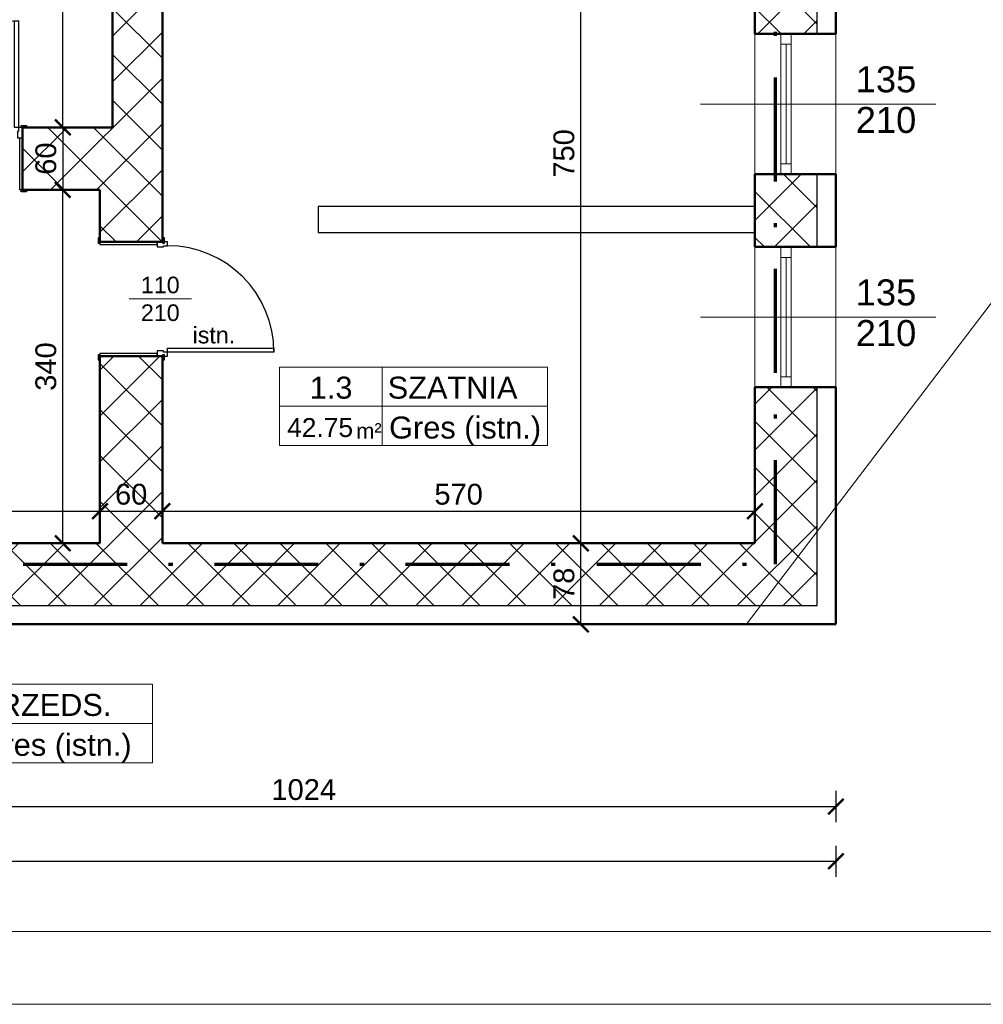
# Model space of a CAD drawing. Header units: millimetres. Extents: x -61343 to 9939, y -6894 to 7453.
# Tile 26 of 255: x -23984 to -23057, y 2127 to 3074. Entities that reach past the tile are written whole.
import ezdxf
from ezdxf.enums import TextEntityAlignment as Align

# ---------------------------------------------------------------- set-up
doc = ezdxf.new("R2010")
doc.units = ezdxf.units.MM
doc.header["$MEASUREMENT"] = 0
doc.linetypes.add('Kropki i Kreski', pattern=[920, 500, -200, 20, -200])
for name, color, linetype in [('2D - Ogólne', 7, 'Continuous'), ('Drzwi Archicad', 7, 'Continuous'), ('Konstrukcja - Ściany zew', 7, 'Continuous'), ('Opisy - Teksty', 7, 'Continuous')]:
    doc.layers.add(name, color=color, linetype=linetype)
for name, color, linetype, lineweight in [('A_meble', 253, 'Continuous', 13), ('A_opisy', 81, 'Continuous', 13), ('A_stolarka', 20, 'Continuous', 15), ('A_widokowe', 160, 'Continuous', 18), ('A_wymiary', 253, 'Continuous', 9), ('A_ściany istniejące hatch', 82, 'Continuous', 9)]:
    doc.layers.add(name, color=color, linetype=linetype, lineweight=lineweight)
doc.layers.add('A_niewidoczne', color=8, linetype='Continuous', lineweight=9, plot=False)
doc.layers.add('A_zakres opracowania', color=7, linetype='Continuous', lineweight=70, true_color=0xe00038)
doc.styles.get("Standard").update_dxf_attribs({"font": 'arial.ttf'})
doc.styles.add('STYL_AUTOMATYCZNY_1', font='arial.ttf')
doc.dimstyles.new('1do100', dxfattribs={"dimtxt": 20, "dimasz": 15, "dimexe": 15, "dimexo": 0.625, "dimgap": 6, "dimtad": 1, "dimtxsty": 'Standard', "dimblk": 'ARCHTICK', "dimcen": 2.5, "dimadec": 0, "dimazin": 0, "dimtfac": 1, "dimtmove": 0, "dimatfit": 3, "dimldrblk": 'OBLIQUE', "dimfxl": 15, "dimfxlon": 1, "dimarcsym": 0})

# ---------------------------------------------------------------- blocks, each defined once
blk = doc.blocks.new('Drzwi metalowe 27_36')
at = {"layer": 'Drzwi Archicad', "color": 7, "linetype": 'Continuous', "lineweight": 25}
for p, q in [((472, 0), (472, 1024)), ((472, 1024), (512, 1024)), ((512, 1024), (512, 0)), ((-587, 0), (-587, 19)), ((-587, 19), (-537, 19)), ((-537, 0), (-587, 0)), ((-512, 0), (-550, 0)), ((-550, 0), (-550, -100)), ((-537, 19), (-537, 0)), ((-512, -40), (-512, 0)), ((512, 0), (472, 0)), ((550, 0), (512, 0)), ((512, 0), (512, -40)), ((537, 19), (587, 19)), ((537, 0), (537, 19)), ((587, 0), (537, 0)), ((550, -100), (550, 0)), ((587, 19), (587, 0)), ((-500, -40), (-512, -40)), ((-500, -100), (-500, -40)), ((512, -40), (500, -40)), ((500, -40), (500, -100)), ((-550, -600), (-550, -100)), ((-550, -100), (-525, -100)), ((-550, -100), (-500, -100)), ((-525, -100), (-525, -600)), ((500, -100), (550, -100)), ((525, -600), (525, -100)), ((525, -100), (550, -100)), ((550, -100), (550, -600)), ((-587, -619), (-587, -600)), ((-587, -600), (-537, -600)), ((-537, -619), (-587, -619)), ((-525, -600), (-550, -600)), ((-537, -600), (-537, -619)), ((550, -600), (525, -600)), ((537, -600), (587, -600)), ((537, -619), (537, -600)), ((587, -619), (537, -619)), ((587, -600), (587, -619))]:
    blk.add_line(p, q, dxfattribs=at)
blk.add_arc((512, 0), 1024, 90, 180, dxfattribs=at)
blk = doc.blocks.new('Drzwi metalowe 27_7')
at = {"layer": 'Drzwi Archicad', "color": 7, "linetype": 'Continuous', "lineweight": 25}
for p, q in [((472, 0), (472, 1024)), ((472, 1024), (512, 1024)), ((512, 1024), (512, 0)), ((-512, 0), (-550, 0)), ((-550, 0), (-550, -100)), ((-512, -40), (-512, 0)), ((512, 0), (472, 0)), ((550, 0), (512, 0)), ((512, 0), (512, -40)), ((550, -100), (550, 0)), ((-537, -31), (-587, -31)), ((-587, -31), (-587, -50)), ((-587, -50), (-537, -50)), ((-537, -50), (-537, -31)), ((-500, -40), (-512, -40)), ((-500, -100), (-500, -40)), ((512, -40), (500, -40)), ((500, -40), (500, -100)), ((587, -31), (537, -31)), ((537, -31), (537, -50)), ((537, -50), (587, -50)), ((587, -50), (587, -31)), ((-525, -100), (-550, -100)), ((-550, -100), (-550, -650)), ((-550, -100), (-500, -100)), ((-525, -650), (-525, -100)), ((500, -100), (550, -100)), ((550, -100), (525, -100)), ((525, -100), (525, -650)), ((550, -650), (550, -100)), ((-537, -650), (-587, -650)), ((-587, -650), (-587, -669)), ((-550, -650), (-525, -650)), ((-537, -669), (-537, -650)), ((525, -650), (550, -650)), ((587, -650), (537, -650)), ((537, -650), (537, -669)), ((587, -669), (587, -650)), ((-587, -669), (-537, -669)), ((537, -669), (587, -669))]:
    blk.add_line(p, q, dxfattribs=at)
blk.add_arc((512, 0), 1024, 90, 180, dxfattribs=at)
blk = doc.blocks.new('_ArchTick')
at = {"color": 0, "linetype": 'ByBlock', "const_width": 0.15}
blk.add_lwpolyline([(-0.5, -0.5), (0.5, 0.5)], dxfattribs=at)
blk = doc.blocks.new('*D1289')
at = {"layer": 'A_wymiary', "color": 0, "lineweight": -2, "transparency": 16777216}
for p, q in [((-24223.06, 2332.01), (-24223.06, 2302.01)), ((-23199.06, 2332.01), (-23199.06, 2302.01)), ((-24223.06, 2317.01), (-23199.06, 2317.01))]:
    blk.add_line(p, q, dxfattribs=at)
at = {"layer": 'Defpoints', "color": 0, "transparency": 16777216}
for p in [(-24223.06, 2492.32), (-23199.06, 2492.32), (-23199.06, 2317.01)]:
    blk.add_point(p, dxfattribs=at)
at = {"layer": 'A_wymiary', "color": 0, "lineweight": -2, "transparency": 16777216, "xscale": 15, "yscale": 15, "zscale": 15, "rotation": 180}
blk.add_blockref('_ArchTick', (-24223.06, 2317.01), dxfattribs=at)
at = {"layer": 'A_wymiary', "color": 0, "lineweight": -2, "transparency": 16777216, "xscale": 15, "yscale": 15, "zscale": 15}
blk.add_blockref('_ArchTick', (-23199.06, 2317.01), dxfattribs=at)
at = {"layer": 'A_wymiary', "color": 0, "transparency": 16777216, "insert": (-23711.06, 2333.22), "char_height": 20, "attachment_point": 5}
blk.add_mtext('1024', dxfattribs=at)
blk = doc.blocks.new('_Oblique')
at = {"color": 0, "linetype": 'ByBlock', "lineweight": -2}
blk.add_line((-0.5, -0.5), (0.5, 0.5), dxfattribs=at)
blk = doc.blocks.new('*D1235')
at = {"layer": 'A_wymiary', "color": 0, "lineweight": -2, "transparency": 16777216}
for p, q in [((-23429.47, 2570.32), (-23459.47, 2570.32)), ((-23444.47, 2492.32), (-23444.47, 2570.32)), ((-23459.47, 2492.32), (-23429.47, 2492.32))]:
    blk.add_line(p, q, dxfattribs=at)
at = {"layer": 'Defpoints', "color": 0, "transparency": 16777216}
for p in [(-23444.47, 2570.32), (-23277.06, 2570.32), (-23711.06, 2492.32)]:
    blk.add_point(p, dxfattribs=at)
at = {"layer": 'A_wymiary', "color": 0, "lineweight": -2, "transparency": 16777216, "xscale": 15, "yscale": 15, "zscale": 15}
for p, rotation in [((-23444.47, 2570.32), 90), ((-23444.47, 2492.32), 270)]:
    blk.add_blockref('_ArchTick', p, dxfattribs=dict(at, rotation=rotation))
at = {"layer": 'A_wymiary', "color": 0, "transparency": 16777216, "insert": (-23460.68, 2531.32), "char_height": 20, "attachment_point": 5, "rotation": 90}
blk.add_mtext('78', dxfattribs=at)
blk = doc.blocks.new('*D1236')
at = {"layer": 'A_wymiary', "color": 0, "lineweight": -2, "transparency": 16777216}
for p, q in [((-23459.47, 3320.32), (-23429.47, 3320.32)), ((-23444.47, 2570.32), (-23444.47, 3320.32)), ((-23429.47, 2570.32), (-23459.47, 2570.32))]:
    blk.add_line(p, q, dxfattribs=at)
at = {"layer": 'Defpoints', "color": 0, "transparency": 16777216}
for p in [(-24678.06, 3320.32), (-23444.47, 3320.32), (-23277.06, 2570.32)]:
    blk.add_point(p, dxfattribs=at)
at = {"layer": 'A_wymiary', "color": 0, "lineweight": -2, "transparency": 16777216, "xscale": 15, "yscale": 15, "zscale": 15}
for p, rotation in [((-23444.47, 3320.32), 90), ((-23444.47, 2570.32), 270)]:
    blk.add_blockref('_ArchTick', p, dxfattribs=dict(at, rotation=rotation))
at = {"layer": 'A_wymiary', "color": 0, "transparency": 16777216, "insert": (-23460.68, 2945.32), "char_height": 20, "attachment_point": 5, "rotation": 90}
blk.add_mtext('750', dxfattribs=at)
blk = doc.blocks.new('*D1297')
at = {"layer": 'A_wymiary', "color": 0, "lineweight": -2, "transparency": 16777216}
for p, q in [((-22937.97, 5615.32), (-22907.97, 5615.32)), ((-22922.97, 2492.32), (-22922.97, 5615.32)), ((-22937.97, 2492.32), (-22907.97, 2492.32))]:
    blk.add_line(p, q, dxfattribs=at)
at = {"layer": 'Defpoints', "color": 0, "transparency": 16777216}
for p in [(-23199.06, 5615.32), (-22922.97, 5615.32), (-23199.06, 2492.32)]:
    blk.add_point(p, dxfattribs=at)
at = {"layer": 'A_wymiary', "color": 0, "lineweight": -2, "transparency": 16777216, "xscale": 15, "yscale": 15, "zscale": 15}
for p, rotation in [((-22922.97, 5615.32), 90), ((-22922.97, 2492.32), 270)]:
    blk.add_blockref('_ArchTick', p, dxfattribs=dict(at, rotation=rotation))
at = {"layer": 'A_wymiary', "color": 0, "transparency": 16777216, "insert": (-22939.19, 4053.82), "char_height": 20, "attachment_point": 5, "rotation": 90}
blk.add_mtext('3123', dxfattribs=at)
blk = doc.blocks.new('*D1298')
at = {"layer": 'A_wymiary', "color": 0, "lineweight": -2, "transparency": 16777216}
for p, q in [((-27147.06, 2279.4), (-27147.06, 2249.4)), ((-23199.06, 2279.4), (-23199.06, 2249.4)), ((-27147.06, 2264.4), (-23199.06, 2264.4))]:
    blk.add_line(p, q, dxfattribs=at)
at = {"layer": 'Defpoints', "color": 0, "transparency": 16777216}
for p in [(-27147.06, 2892.32), (-23199.06, 2492.32), (-23199.06, 2264.4)]:
    blk.add_point(p, dxfattribs=at)
at = {"layer": 'A_wymiary', "color": 0, "lineweight": -2, "transparency": 16777216, "xscale": 15, "yscale": 15, "zscale": 15, "rotation": 180}
blk.add_blockref('_ArchTick', (-27147.06, 2264.4), dxfattribs=at)
at = {"layer": 'A_wymiary', "color": 0, "lineweight": -2, "transparency": 16777216, "xscale": 15, "yscale": 15, "zscale": 15}
blk.add_blockref('_ArchTick', (-23199.06, 2264.4), dxfattribs=at)
at = {"layer": 'A_wymiary', "color": 0, "transparency": 16777216, "insert": (-25173.06, 2280.62), "char_height": 20, "attachment_point": 5}
blk.add_mtext('3948', dxfattribs=at)
blk = doc.blocks.new('*D1234')
at = {"layer": 'A_wymiary', "color": 0, "lineweight": -2, "transparency": 16777216}
for p, q in [((-24143.16, 2616.13), (-24143.16, 2586.13)), ((-23907.06, 2616.13), (-23907.06, 2586.13)), ((-24143.16, 2601.13), (-23907.06, 2601.13))]:
    blk.add_line(p, q, dxfattribs=at)
at = {"layer": 'Defpoints', "color": 0, "transparency": 16777216}
for p in [(-23907.06, 2740.32), (-24143.16, 2731.62), (-23907.06, 2601.13)]:
    blk.add_point(p, dxfattribs=at)
at = {"layer": 'A_wymiary', "color": 0, "lineweight": -2, "transparency": 16777216, "xscale": 15, "yscale": 15, "zscale": 15, "rotation": 180}
blk.add_blockref('_ArchTick', (-24143.16, 2601.13), dxfattribs=at)
at = {"layer": 'A_wymiary', "color": 0, "lineweight": -2, "transparency": 16777216, "xscale": 15, "yscale": 15, "zscale": 15}
blk.add_blockref('_ArchTick', (-23907.06, 2601.13), dxfattribs=at)
at = {"layer": 'A_wymiary', "color": 0, "transparency": 16777216, "insert": (-24026.06, 2619.15), "char_height": 20, "attachment_point": 5}
blk.add_mtext('236,1', dxfattribs=at)
blk = doc.blocks.new('*U1227')
blk.add_line((63.81, 50), (63.81, 0))
for points in [[(178.24, 25), (-1.61, 25), (-1.61, 50), (178.24, 50)], [(63.81, 0), (-1.61, 0), (-1.61, 50), (63.81, 50)], [(-1.61, 0), (178.24, 0), (178.24, 25), (-1.61, 25)]]:
    blk.add_lwpolyline(points, close=True)
at = {"insert": (47.18, 14.33), "char_height": 10, "attachment_point": 1}
blk.add_mtext_dynamic_manual_height_columns('m²', width=64.8418, gutter_width=75, heights=[0], dxfattribs=at)
blk.add_attdef('NR', text='', height=14).set_placement((31.28, 36.87), align=Align.MIDDLE_CENTER)
for tag, p in [('NAZWA_POM.', (67.28, 36.87)), ('WYKOŃCZENIE', (68.18, 11.5))]:
    blk.add_attdef(tag, text='', height=14).set_placement(p, align=Align.MIDDLE_LEFT)
blk.add_attdef('POW', text='', height=14).set_placement((41.48, 11.5), align=Align.MIDDLE_RIGHT)
blk = doc.blocks.new('*U1849')
blk.add_line((63.81, 50), (63.81, 0))
for points in [[(168.89, 25), (-1.61, 25), (-1.61, 50), (168.89, 50)], [(63.81, 0), (-1.61, 0), (-1.61, 50), (63.81, 50)], [(-1.61, 0), (168.89, 0), (168.89, 25), (-1.61, 25)]]:
    blk.add_lwpolyline(points, close=True)
at = {"insert": (47.18, 14.33), "char_height": 10, "attachment_point": 1}
blk.add_mtext_dynamic_manual_height_columns('m²', width=64.8418, gutter_width=75, heights=[0], dxfattribs=at)
blk.add_attdef('NR', text='', height=14).set_placement((31.28, 36.87), align=Align.MIDDLE_CENTER)
for tag, p in [('NAZWA_POM.', (67.28, 36.87)), ('WYKOŃCZENIE', (68.18, 11.5))]:
    blk.add_attdef(tag, text='', height=14).set_placement(p, align=Align.MIDDLE_LEFT)
blk.add_attdef('POW', text='', height=14).set_placement((41.48, 11.5), align=Align.MIDDLE_RIGHT)
blk = doc.blocks.new('*D1325')
at = {"layer": 'A_wymiary', "color": 0, "lineweight": -2, "transparency": 16777216}
for p, q in [((-23907.06, 2586.13), (-23907.06, 2616.13)), ((-23847.06, 2586.13), (-23847.06, 2616.13)), ((-23907.06, 2601.13), (-23847.06, 2601.13))]:
    blk.add_line(p, q, dxfattribs=at)
at = {"layer": 'Defpoints', "color": 0, "transparency": 16777216}
for p in [(-23847.06, 2601.13), (-23907.06, 2570.32), (-23847.06, 2570.32)]:
    blk.add_point(p, dxfattribs=at)
at = {"layer": 'A_wymiary', "color": 0, "lineweight": -2, "transparency": 16777216, "xscale": 15, "yscale": 15, "zscale": 15, "rotation": 180}
blk.add_blockref('_ArchTick', (-23907.06, 2601.13), dxfattribs=at)
at = {"layer": 'A_wymiary', "color": 0, "lineweight": -2, "transparency": 16777216, "xscale": 15, "yscale": 15, "zscale": 15}
blk.add_blockref('_ArchTick', (-23847.06, 2601.13), dxfattribs=at)
at = {"layer": 'A_wymiary', "color": 0, "transparency": 16777216, "insert": (-23877.06, 2617.34), "char_height": 20, "attachment_point": 5}
blk.add_mtext('60', dxfattribs=at)
blk = doc.blocks.new('*D1326')
at = {"layer": 'A_wymiary', "color": 0, "lineweight": -2, "transparency": 16777216}
for p, q in [((-23847.06, 2586.13), (-23847.06, 2616.13)), ((-23277.06, 2586.13), (-23277.06, 2616.13)), ((-23847.06, 2601.13), (-23277.06, 2601.13))]:
    blk.add_line(p, q, dxfattribs=at)
at = {"layer": 'Defpoints', "color": 0, "transparency": 16777216}
for p in [(-23277.06, 2601.13), (-23847.06, 2570.32), (-23277.06, 2570.32)]:
    blk.add_point(p, dxfattribs=at)
at = {"layer": 'A_wymiary', "color": 0, "lineweight": -2, "transparency": 16777216, "xscale": 15, "yscale": 15, "zscale": 15, "rotation": 180}
blk.add_blockref('_ArchTick', (-23847.06, 2601.13), dxfattribs=at)
at = {"layer": 'A_wymiary', "color": 0, "lineweight": -2, "transparency": 16777216, "xscale": 15, "yscale": 15, "zscale": 15}
blk.add_blockref('_ArchTick', (-23277.06, 2601.13), dxfattribs=at)
at = {"layer": 'A_wymiary', "color": 0, "transparency": 16777216, "insert": (-23562.06, 2617.34), "char_height": 20, "attachment_point": 5}
blk.add_mtext('570', dxfattribs=at)
blk = doc.blocks.new('*D1327')
at = {"layer": 'A_wymiary', "color": 0, "lineweight": -2, "transparency": 16777216}
for p, q in [((-23927.86, 2910.32), (-23957.86, 2910.32)), ((-23942.86, 2570.32), (-23942.86, 2910.32)), ((-23927.86, 2570.32), (-23957.86, 2570.32))]:
    blk.add_line(p, q, dxfattribs=at)
at = {"layer": 'Defpoints', "color": 0, "transparency": 16777216}
for p in [(-23942.86, 2910.32), (-23907.06, 2910.32), (-23907.06, 2570.32)]:
    blk.add_point(p, dxfattribs=at)
at = {"layer": 'A_wymiary', "color": 0, "lineweight": -2, "transparency": 16777216, "xscale": 15, "yscale": 15, "zscale": 15}
for p, rotation in [((-23942.86, 2910.32), 90), ((-23942.86, 2570.32), 270)]:
    blk.add_blockref('_ArchTick', p, dxfattribs=dict(at, rotation=rotation))
at = {"layer": 'A_wymiary', "color": 0, "transparency": 16777216, "insert": (-23959.08, 2740.32), "char_height": 20, "attachment_point": 5, "rotation": 90}
blk.add_mtext('340', dxfattribs=at)
blk = doc.blocks.new('*D1328')
at = {"layer": 'A_wymiary', "color": 0, "lineweight": -2, "transparency": 16777216}
for p, q in [((-23927.86, 2970.32), (-23957.86, 2970.32)), ((-23942.86, 2970.32), (-23942.86, 2910.32)), ((-23927.86, 2910.32), (-23957.86, 2910.32))]:
    blk.add_line(p, q, dxfattribs=at)
at = {"layer": 'Defpoints', "color": 0, "transparency": 16777216}
for p in [(-23895.06, 2970.32), (-23942.86, 2910.32), (-23907.06, 2910.32)]:
    blk.add_point(p, dxfattribs=at)
at = {"layer": 'A_wymiary', "color": 0, "lineweight": -2, "transparency": 16777216, "xscale": 15, "yscale": 15, "zscale": 15}
for p, rotation in [((-23942.86, 2970.32), 90), ((-23942.86, 2910.32), 270)]:
    blk.add_blockref('_ArchTick', p, dxfattribs=dict(at, rotation=rotation))
at = {"layer": 'A_wymiary', "color": 0, "transparency": 16777216, "insert": (-23959.07, 2940.32), "char_height": 20, "attachment_point": 5, "rotation": 90}
blk.add_mtext('60', dxfattribs=at)
blk = doc.blocks.new('*D1329')
at = {"layer": 'A_wymiary', "color": 0, "lineweight": -2, "transparency": 16777216}
for p, q in [((-23927.86, 3320.32), (-23957.86, 3320.32)), ((-23942.86, 2970.32), (-23942.86, 3320.32)), ((-23927.86, 2970.32), (-23957.86, 2970.32))]:
    blk.add_line(p, q, dxfattribs=at)
at = {"layer": 'Defpoints', "color": 0, "transparency": 16777216}
for p in [(-23942.86, 3320.32), (-23895.06, 3320.32), (-23895.06, 2970.32)]:
    blk.add_point(p, dxfattribs=at)
at = {"layer": 'A_wymiary', "color": 0, "lineweight": -2, "transparency": 16777216, "xscale": 15, "yscale": 15, "zscale": 15}
for p, rotation in [((-23942.86, 3320.32), 90), ((-23942.86, 2970.32), 270)]:
    blk.add_blockref('_ArchTick', p, dxfattribs=dict(at, rotation=rotation))
at = {"layer": 'A_wymiary', "color": 0, "transparency": 16777216, "insert": (-23959.08, 3145.32), "char_height": 20, "attachment_point": 5, "rotation": 90}
blk.add_mtext('350', dxfattribs=at)

msp = doc.modelspace()

# ---------------------------------------------------------------- hatches: boundary and pattern name
at = {"layer": 'A_ściany istniejące hatch'}
h = msp.add_hatch(dxfattribs=at)
h.set_pattern_fill('NET', color=256, scale=250, angle=45)
h.set_pattern_definition([(45, (7385.57, 0), (-22.097087, 22.097087), []), (135, (7385.57, 0), (-22.097087, -22.097087), [])])
h.paths.add_polyline_path([(-24601.06, 5156.323), (-24559.06, 5156.323), (-24559.06, 4894.323), (-24349.06, 4894.323), (-24349.06, 4852.323), (-24601.06, 4852.323)], flags=16)
h.paths.add_polyline_path([(-24007.058, 4880.323), (-24007.058, 4820.323), (-24127.06, 4820.323), (-24127.06, 4660.323), (-24187.06, 4660.323), (-24187.06, 4852.323), (-24229.06, 4852.323), (-24229.06, 4894.323), (-24225.06, 4894.323), (-24225.06, 5553.323), (-24559.06, 5553.323), (-24559.06, 5507.323), (-24601.06, 5507.323), (-24601.06, 5597.323), (-24143.06, 5597.323), (-24143.06, 5553.323), (-24181.06, 5553.323), (-24181.06, 4880.323)], flags=17)
h.paths.add_polyline_path([(-23403.06, 4880.323), (-23261.06, 4880.323), (-23261.06, 4942.323), (-23217.06, 4942.323), (-23217.06, 4657.323), (-23277.06, 4657.323), (-23277.06, 4820.323), (-23403.06, 4820.323)], flags=17)
h.paths.add_polyline_path([(-23360.06, 4000.323), (-23277.06, 4000.323), (-23277.06, 4115.323), (-23217.06, 4115.323), (-23217.06, 3942.323), (-23277.06, 3942.323), (-23277.06, 3975.323), (-23360.06, 3975.323)], flags=17)
h.paths.add_polyline_path([(-23717.06, 4570.323), (-23687.06, 4570.323), (-23687.06, 4540.323), (-23717.06, 4540.323)], flags=17)
h.paths.add_polyline_path([(-23717.06, 4276.323), (-23687.06, 4276.323), (-23687.06, 4306.323), (-23717.06, 4306.323)], flags=17)
h.paths.add_polyline_path([(-24205.06, 2730.323), (-24145.06, 2730.323), (-24145.06, 2570.323), (-23907.06, 2570.323), (-23907.06, 2750.323), (-23847.06, 2750.323), (-23847.06, 2570.323), (-23277.06, 2570.323), (-23277.06, 2720.323), (-23217.06, 2720.323), (-23217.06, 2510.323), (-24205.06, 2510.323)])
h.paths.add_polyline_path([(-26687.06, 5880.323), (-26474.06, 5880.323), (-26474.06, 5974.358), (-26449.06, 5974.358), (-26449.06, 5855.323), (-26687.06, 5855.323)], flags=17)
h.paths.add_polyline_path([(-26054.06, 5854.669), (-26019.06, 5854.669), (-26019.06, 5974.358), (-26054.06, 5974.358)], flags=17)
h.paths.add_polyline_path([(-25764.06, 4030.323), (-25694.06, 4030.323), (-25694.06, 3970.323), (-25764.06, 3970.323)], flags=17)
h.paths.add_polyline_path([(-25354.06, 4030.323), (-25284.06, 4030.323), (-25284.06, 3970.323), (-25354.06, 3970.323)], flags=17)
h.paths.add_polyline_path([(-24913.06, 4030.323), (-24845.06, 4030.323), (-24845.06, 3970.323), (-24913.06, 3970.323)], flags=17)
h.paths.add_polyline_path([(-24710.06, 4030.323), (-24629.06, 4030.323), (-24629.06, 3970.323), (-24710.06, 3970.323)], flags=17)
h.paths.add_polyline_path([(-24127.06, 4530.323), (-24187.06, 4530.323), (-24187.06, 4454.323), (-24127.06, 4454.323)], flags=17)
h.paths.add_polyline_path([(-24559.06, 5377.323), (-24601.06, 5377.323), (-24601.06, 5286.323), (-24559.06, 5286.323)], flags=16)
h.paths.add_polyline_path([(-24013.06, 5597.323), (-23879.06, 5597.323), (-23879.06, 5553.323), (-24013.06, 5553.323)], flags=17)
h.paths.add_polyline_path([(-23261.06, 5277.323), (-23217.06, 5277.323), (-23217.06, 5352.323), (-23261.06, 5352.323)], flags=17)
h.paths.add_polyline_path([(-23261.06, 5072.323), (-23217.06, 5072.323), (-23217.06, 5147.323), (-23261.06, 5147.323)], flags=17)
h.paths.add_polyline_path([(-23277.06, 4451.323), (-23217.06, 4451.323), (-23217.06, 4527.323), (-23277.06, 4527.323)], flags=17)
h.paths.add_polyline_path([(-23277.06, 4245.323), (-23217.06, 4245.323), (-23217.06, 4321.323), (-23277.06, 4321.323)], flags=17)
h.paths.add_polyline_path([(-23277.06, 3737.323), (-23217.06, 3737.323), (-23217.06, 3812.323), (-23277.06, 3812.323)], flags=17)
h.paths.add_polyline_path([(-23277.06, 3532.323), (-23217.06, 3532.323), (-23217.06, 3607.323), (-23277.06, 3607.323)], flags=17)
h.paths.add_polyline_path([(-23277.06, 3060.323), (-23217.06, 3060.323), (-23217.06, 3130.323), (-23277.06, 3130.323)], flags=17)
h.paths.add_polyline_path([(-23217.06, 2855.323), (-23277.06, 2855.323), (-23277.06, 2925.323), (-23217.06, 2925.323)], flags=17)
h.paths.add_polyline_path([(-24502.06, 2970.323), (-24432.06, 2970.323), (-24432.06, 2910.323), (-24502.06, 2910.323)], flags=17)
h.paths.add_polyline_path([(-24707.06, 2910.323), (-24637.06, 2910.323), (-24637.06, 2970.323), (-24707.06, 2970.323)], flags=17)
h.paths.add_polyline_path([(-24912.06, 2970.323), (-24842.06, 2970.323), (-24842.06, 2910.323), (-24912.06, 2910.323)], flags=17)
h.paths.add_polyline_path([(-25169.06, 2910.323), (-25047.06, 2910.323), (-25047.06, 2970.323), (-25169.06, 2970.323)], flags=17)
h.paths.add_polyline_path([(-25374.06, 2970.323), (-25304.06, 2970.323), (-25304.06, 2910.323), (-25374.06, 2910.323)], flags=17)
h.paths.add_polyline_path([(-25579.06, 2910.323), (-25509.06, 2910.323), (-25509.06, 2970.323), (-25579.06, 2970.323)], flags=17)
h.paths.add_polyline_path([(-25784.06, 2970.323), (-25714.06, 2970.323), (-25714.06, 2910.323), (-25784.06, 2910.323)], flags=17)
h.paths.add_polyline_path([(-23895.06, 2970.323), (-23981.56, 2970.323), (-23981.544, 2910.323), (-23907.06, 2910.323), (-23907.06, 2860.323), (-23847.06, 2860.323), (-23847.06, 3103.823), (-23895.06, 3103.823)], flags=17)
h.paths.add_polyline_path([(-24091.56, 2970.323), (-24091.544, 2910.323), (-24145.06, 2910.323), (-24145.06, 2870.323), (-24205.06, 2870.323), (-24205.06, 2910.323), (-24297.06, 2910.323), (-24297.06, 2970.323)], flags=17)
h.paths.add_polyline_path([(-26079.06, 2864.323), (-26019.06, 2864.323), (-26019.06, 2910.323), (-25919.06, 2910.323), (-25919.06, 2970.323), (-26079.06, 2970.323)], flags=17)
h.paths.add_polyline_path([(-24289.06, 4030.323), (-24187.06, 4030.323), (-24187.06, 4324.323), (-24127.06, 4324.323), (-24127.06, 4000.323), (-24110.06, 4000.323), (-24110.06, 3975.323), (-24127.06, 3975.323), (-24127.06, 3620.323), (-24100.06, 3620.323), (-24100.06, 3540.323), (-24127.06, 3540.323), (-24127.06, 3320.323), (-24302.56, 3320.323), (-24302.56, 3368.323), (-24167.06, 3368.323), (-24167.06, 3970.323), (-24289.06, 3970.323)], flags=17)
h.paths.add_polyline_path([(-24494.06, 4030.323), (-24424.06, 4030.323), (-24424.06, 3970.323), (-24457.06, 3970.323), (-24457.06, 3804.323), (-24489.06, 3804.323), (-24489.06, 3970.323), (-24494.06, 3970.323)], flags=17)
h.paths.add_polyline_path([(-24736.06, 3368.323), (-24489.06, 3368.323), (-24489.06, 3518.323), (-24457.06, 3518.323), (-24457.06, 3368.323), (-24412.56, 3368.323), (-24412.56, 3320.323), (-24736.06, 3320.323)], flags=17)
h.paths.add_polyline_path([(-25725.06, 3368.323), (-25725.06, 3320.323), (-25485.06, 3320.323), (-25485.06, 3368.323), (-25489.06, 3368.323), (-25489.06, 3460.323), (-25517.06, 3460.323), (-25517.06, 3368.323)], flags=17)
h.paths.add_polyline_path([(-26079.06, 4061.323), (-26019.06, 4061.323), (-26019.06, 4030.323), (-25899.06, 4030.323), (-25899.06, 3970.323), (-26039.06, 3970.323), (-26039.06, 3368.323), (-25835.06, 3368.323), (-25835.06, 3320.323), (-26079.06, 3320.323)], flags=17)
h.paths.add_polyline_path([(-26019.06, 4357.739), (-26079.06, 4357.739), (-26079.06, 4201.323), (-26019.06, 4201.323)], flags=17)
h.paths.add_polyline_path([(-26019.06, 4572.297), (-26079.06, 4572.297), (-26079.06, 4492.739), (-26019.06, 4492.739)], flags=17)
h.paths.add_polyline_path([(-26019.06, 4787.323), (-26079.06, 4787.323), (-26079.06, 4707.297), (-26019.06, 4707.297)], flags=17)
h.paths.add_polyline_path([(-26019.06, 5107.323), (-26079.06, 5107.323), (-26079.06, 4922.323), (-26019.06, 4922.323)], flags=17)
h.paths.add_polyline_path([(-26019.06, 5312.323), (-26079.06, 5312.323), (-26079.06, 5242.323), (-26019.06, 5242.323)], flags=17)
h.paths.add_polyline_path([(-26019.06, 5527.323), (-26079.06, 5527.323), (-26079.06, 5447.323), (-26019.06, 5447.323)], flags=17)
h.paths.add_polyline_path([(-27069.06, 5252.44), (-27129.06, 5252.44), (-27129.06, 5322.42), (-27069.06, 5322.42), (-27069.06, 5324.323), (-26609.06, 5324.323), (-26609.06, 5314.323), (-26640.16, 5314.323), (-26640.16, 5238.323), (-26655.16, 5238.323), (-26655.16, 5314.323), (-26911.06, 5314.323), (-26911.06, 5299.32), (-26918.06, 5299.32), (-26918.06, 5314.323), (-27069.06, 5314.323)])
h.paths.add_polyline_path([(-27069.06, 5197.323), (-27069.06, 5204.323), (-26918.06, 5204.323), (-26918.06, 5209.32), (-26911.06, 5209.32), (-26911.06, 5186.842), (-26918.06, 5186.842), (-26918.06, 5197.323)], flags=17)
h.paths.add_polyline_path([(-27129.06, 5117.44), (-27069.06, 5117.44), (-27069.06, 5087.323), (-26918.06, 5087.323), (-26918.06, 5096.842), (-26911.06, 5096.842), (-26911.06, 5087.323), (-26655.16, 5087.323), (-26655.16, 5143.323), (-26640.16, 5143.323), (-26640.16, 5087.323), (-26612.06, 5087.323), (-26612.06, 5072.323), (-27069.06, 5072.323), (-27069.06, 5046.96), (-27129.06, 5046.96)])
h.paths.add_polyline_path([(-27129.06, 4916.96), (-27069.06, 4916.96), (-27069.06, 4872.323), (-26477.06, 4872.323), (-26477.06, 4889.589), (-26429.06, 4889.589), (-26429.06, 4560.323), (-26477.06, 4560.323), (-26477.06, 4832.323), (-27069.06, 4832.323), (-27069.06, 4754.452), (-27129.06, 4754.452)])
h.paths.add_polyline_path([(-27129.06, 4414.472), (-27069.06, 4414.472), (-27069.06, 4392.323), (-26477.06, 4392.323), (-26477.06, 4450.323), (-26429.06, 4450.323), (-26429.06, 4053.323), (-26477.06, 4053.323), (-26477.06, 4367.323), (-27069.06, 4367.323), (-27069.06, 4344.256), (-27129.06, 4344.256)])
h.paths.add_polyline_path([(-27129.06, 4000.125), (-27069.06, 4000.125), (-27069.06, 3930.323), (-26477.06, 3930.323), (-26477.06, 3943.323), (-26429.06, 3943.323), (-26429.06, 3884.684), (-26477.06, 3884.684), (-26477.06, 3887.323), (-27069.06, 3887.323), (-27069.06, 3835.125), (-27129.06, 3835.125)])
h.paths.add_polyline_path([(-27129.06, 3700.125), (-27069.06, 3700.125), (-27069.06, 3645.543), (-27010.06, 3645.543), (-27010.06, 3787.241), (-27000.696, 3787.241), (-27000.696, 3781.241), (-27004.06, 3781.241), (-27004.06, 3645.543), (-26907.06, 3645.543), (-26907.06, 3781.241), (-26911.696, 3781.241), (-26911.696, 3787.241), (-26896.514, 3787.241), (-26896.514, 3781.241), (-26901.06, 3781.241), (-26901.06, 3645.543), (-26804.06, 3645.543), (-26804.06, 3781.241), (-26807.514, 3781.241), (-26807.514, 3787.241), (-26798.06, 3787.241), (-26798.06, 3752.241), (-26793.888, 3752.241), (-26793.888, 3746.241), (-26798.06, 3746.241), (-26798.06, 3645.543), (-26630.06, 3645.543), (-26630.06, 3746.241), (-26704.888, 3746.241), (-26704.888, 3752.241), (-26624.06, 3752.241), (-26624.06, 3645.543), (-26477.06, 3645.543), (-26477.06, 3774.684), (-26429.06, 3774.684), (-26429.06, 3627.83), (-26477.06, 3627.83), (-26477.06, 3630.543), (-26624.06, 3630.543), (-26624.06, 3588.243), (-26630.06, 3588.243), (-26630.06, 3630.543), (-27069.06, 3630.543), (-27129.06, 3630.543)])
h.paths.add_polyline_path([(-27129.06, 4549.472), (-27069.06, 4549.472), (-27069.06, 4619.452), (-27129.06, 4619.452)])
h.paths.add_polyline_path([(-27129.06, 4135.125), (-27069.06, 4135.125), (-27069.06, 4209.256), (-27129.06, 4209.256)], flags=17)
h.paths.add_polyline_path([(-27129.06, 3425.563), (-27069.06, 3425.563), (-27069.06, 3495.543), (-27129.06, 3495.543)], flags=17)
h.paths.add_polyline_path([(-27129.06, 3220.583), (-27129.06, 3290.563), (-27069.06, 3290.563), (-27069.06, 3280.563), (-27022.06, 3280.563), (-27022.06, 3451.543), (-27010.849, 3451.543), (-27010.849, 3445.543), (-27016.06, 3445.543), (-27016.06, 3280.563), (-26917.06, 3280.563), (-26917.06, 3445.543), (-26921.849, 3445.543), (-26921.849, 3451.543), (-26906.548, 3451.543), (-26906.548, 3445.543), (-26911.06, 3445.543), (-26911.06, 3280.563), (-26814.06, 3280.563), (-26814.06, 3445.543), (-26817.548, 3445.543), (-26817.548, 3451.543), (-26803.514, 3451.543), (-26803.514, 3445.543), (-26808.06, 3445.543), (-26808.06, 3280.563), (-26711.06, 3280.563), (-26711.06, 3445.543), (-26714.514, 3445.543), (-26714.514, 3451.543), (-26711.06, 3451.543), (-26711.06, 3495.543), (-26630.06, 3495.543), (-26630.06, 3499.243), (-26624.06, 3499.243), (-26624.06, 3485.216), (-26630.06, 3485.216), (-26630.06, 3489.543), (-26705.06, 3489.543), (-26705.06, 3280.563), (-26630.06, 3280.563), (-26630.06, 3396.216), (-26624.06, 3396.216), (-26624.06, 3280.563), (-26477.06, 3280.563), (-26477.06, 3517.83), (-26429.06, 3517.83), (-26429.06, 3084.023), (-26477.06, 3084.023), (-26477.06, 3265.563), (-26624.06, 3265.563), (-26624.06, 3168.054), (-26630.06, 3168.054), (-26630.06, 3265.563), (-26705.06, 3265.563), (-26705.06, 3072.723), (-26630.06, 3072.723), (-26630.06, 3079.054), (-26624.06, 3079.054), (-26624.06, 3063.023), (-26630.06, 3063.023), (-26630.06, 3066.723), (-26711.06, 3066.723), (-26711.06, 3140.323), (-26714.514, 3140.323), (-26714.514, 3146.323), (-26711.06, 3146.323), (-26711.06, 3265.563), (-26808.06, 3265.563), (-26808.06, 3146.323), (-26803.514, 3146.323), (-26803.514, 3140.323), (-26817.548, 3140.323), (-26817.548, 3146.323), (-26814.06, 3146.323), (-26814.06, 3265.563), (-26911.06, 3265.563), (-26911.06, 3146.323), (-26906.548, 3146.323), (-26906.548, 3140.323), (-26921.849, 3140.323), (-26921.849, 3146.323), (-26917.06, 3146.323), (-26917.06, 3265.563), (-27016.06, 3265.563), (-27016.06, 3146.323), (-27010.849, 3146.323), (-27010.849, 3140.323), (-27022.06, 3140.323), (-27022.06, 3265.563), (-27069.06, 3265.563), (-27069.06, 3220.583)])
h.paths.add_polyline_path([(-27009.06, 2829.323), (-27069.06, 2829.323), (-27069.06, 2910.323), (-27129.06, 2910.323), (-27129.06, 3085.583), (-27069.06, 3085.583), (-27069.06, 2970.323), (-26630.06, 2970.323), (-26630.06, 2974.023), (-26624.06, 2974.023), (-26624.06, 2970.323), (-26477.06, 2970.323), (-26477.06, 2974.023), (-26429.06, 2974.023), (-26429.06, 2919.323), (-26454.06, 2919.323), (-26454.06, 2930.323), (-26624.06, 2930.323), (-26624.06, 2925.583), (-26630.06, 2925.583), (-26630.06, 2930.323), (-26814.06, 2930.323), (-26814.06, 2890.07), (-26839.06, 2890.07), (-26839.06, 2930.323), (-27009.06, 2930.323)])
h.paths.add_polyline_path([(-27009.06, 2580.323), (-27009.06, 2619.323), (-27069.06, 2619.323), (-27069.06, 2520.323), (-26019.06, 2520.323), (-26019.06, 2724.323), (-26079.06, 2724.323), (-26079.06, 2580.323)])
edge = h.paths.add_edge_path()
edge.add_line((-23749.06, 5597.323), (-23749.06, 5553.323))
edge.add_line((-23749.06, 5553.323), (-23711.06, 5553.323))
edge.add_line((-23711.06, 5553.323), (-23711.06, 5403.323))
edge.add_line((-23711.06, 5403.323), (-23684.06, 5403.323))
edge.add_line((-23684.06, 5403.323), (-23684.06, 5553.323))
edge.add_line((-23684.06, 5553.323), (-23261.06, 5553.323))
edge.add_line((-23261.06, 5553.323), (-23261.06, 5482.323))
edge.add_line((-23261.06, 5482.323), (-23217.06, 5482.323))
edge.add_line((-23217.06, 5482.323), (-23217.06, 5597.323))
edge.add_line((-23217.06, 5597.323), (-23749.06, 5597.323))
edge.add_line((-27084.06, 5974.358), (-27049.06, 5974.358))
edge.add_line((-27049.06, 5974.358), (-27049.06, 5880.323))
edge.add_line((-27049.06, 5880.323), (-26867.06, 5880.323))
edge.add_line((-26867.06, 5880.323), (-26867.06, 5855.323))
edge.add_line((-26867.06, 5855.323), (-27084.06, 5855.323))
edge.add_line((-27084.06, 5855.323), (-27084.06, 5974.358))
edge.add_line((-25489.06, 3570.323), (-25517.06, 3570.323))
edge.add_line((-25517.06, 3570.323), (-25517.06, 3855.323))
edge.add_line((-25517.06, 3855.323), (-25489.06, 3855.323))
edge.add_line((-25489.06, 3855.323), (-25489.06, 3775.342))
edge.add_line((-25489.06, 3775.342), (-25489.06, 3683.715))
edge.add_line((-25489.06, 3683.715), (-25489.06, 3580.323))
edge.add_line((-25489.06, 3580.323), (-25489.06, 3570.323))
edge.add_line((-26179.06, 5852.323), (-26019.06, 5852.323))
edge.add_line((-26019.06, 5852.323), (-26019.06, 5662.323))
edge.add_line((-26019.06, 5662.323), (-26079.06, 5662.323))
edge.add_line((-26079.06, 5662.323), (-26079.06, 5792.323))
edge.add_line((-26079.06, 5792.323), (-26179.06, 5792.323))
edge.add_line((-26179.06, 5792.323), (-26179.06, 5852.323))
edge.add_line((-26687.06, 5852.323), (-26329.06, 5852.323))
edge.add_line((-26329.06, 5852.323), (-26329.06, 5792.323))
edge.add_line((-26329.06, 5792.323), (-26429.06, 5792.323))
edge.add_line((-26429.06, 5792.323), (-26429.06, 4999.589))
edge.add_line((-26429.06, 4999.589), (-26477.06, 4999.589))
edge.add_line((-26477.06, 4999.589), (-26477.06, 5072.323))
edge.add_line((-26477.06, 5072.323), (-26517.06, 5072.323))
edge.add_line((-26517.06, 5072.323), (-26517.06, 5087.323))
edge.add_line((-26517.06, 5087.323), (-26477.06, 5087.323))
edge.add_line((-26477.06, 5087.323), (-26477.06, 5792.323))
edge.add_line((-26477.06, 5792.323), (-26687.06, 5792.323))
edge.add_line((-26687.06, 5792.323), (-26687.06, 5852.323))
edge.add_line((-26839.06, 2790.07), (-26814.06, 2790.07))
edge.add_line((-26814.06, 2790.07), (-26814.06, 2755.323))
edge.add_line((-26814.06, 2755.323), (-26454.06, 2755.323))
edge.add_line((-26454.06, 2755.323), (-26454.06, 2821.356))
edge.add_line((-26454.06, 2821.356), (-26429.06, 2821.356))
edge.add_line((-26429.06, 2821.356), (-26429.06, 2750.323))
edge.add_line((-26429.06, 2750.323), (-26759.06, 2750.323))
edge.add_line((-26759.06, 2750.323), (-26759.06, 2730.323))
edge.add_line((-26759.06, 2730.323), (-26839.06, 2730.323))
edge.add_line((-26839.06, 2730.323), (-26839.06, 2790.07))
h.paths.add_polyline_path([(-25059.06, 3855.323), (-25099.06, 3855.323), (-25099.06, 3368.323), (-25375.06, 3368.323), (-25375.06, 3320.323), (-24846.06, 3320.323), (-24846.06, 3368.323), (-25059.06, 3368.323)], flags=17)
h.paths.add_polyline_path([(-25099.06, 3955.323), (-25059.06, 3955.323), (-25059.06, 3970.323), (-25048.06, 3970.323), (-25048.06, 4030.323), (-25149.06, 4030.323), (-25149.06, 3970.323), (-25099.06, 3970.323)], flags=17)
h.paths.add_polyline_path([(-23578.06, 4820.323), (-23832.058, 4820.323), (-23832.058, 4880.323), (-23711.06, 4880.323), (-23711.06, 4953.323), (-23684.06, 4953.323), (-23684.06, 4880.323), (-23578.06, 4880.323)], flags=17)
h.paths.add_polyline_path([(-23789.563, 3577.323), (-23779.563, 3577.323), (-23779.563, 3592.323), (-23789.563, 3592.323)], flags=17)
h.paths.add_polyline_path([(-23699.563, 3749.323), (-23684.563, 3749.323), (-23684.563, 3975.323), (-23644.06, 3975.323), (-23644.06, 4000.323), (-24000.06, 4000.323), (-24000.06, 3975.323), (-23939.06, 3975.323), (-23939.06, 3749.323), (-23921.06, 3749.323), (-23921.06, 3759.323), (-23929.06, 3759.323), (-23929.06, 3975.323), (-23789.563, 3975.323), (-23789.563, 3759.323), (-23836.06, 3759.323), (-23836.06, 3749.323), (-23774.563, 3749.323), (-23774.563, 3759.323), (-23779.563, 3759.323), (-23779.563, 3975.323), (-23694.563, 3975.323), (-23694.563, 3759.323), (-23699.563, 3759.323)], flags=17)
h.paths.add_polyline_path([(-23929.06, 3592.323), (-23939.06, 3592.323), (-23939.06, 3368.323), (-23997.06, 3368.323), (-23997.06, 3320.323), (-23895.06, 3320.323), (-23895.06, 3213.823), (-23847.06, 3213.823), (-23847.06, 3320.323), (-23277.06, 3320.323), (-23277.06, 3265.323), (-23217.06, 3265.323), (-23217.06, 3402.323), (-23277.06, 3402.323), (-23277.06, 3368.323), (-23779.563, 3368.323), (-23779.563, 3477.323), (-23789.563, 3477.323), (-23789.563, 3368.323), (-23929.06, 3368.323)], flags=17)
h.paths.add_polyline_path([(-27129.06, 5662.4), (-27069.06, 5662.4), (-27069.06, 5792.323), (-26867.06, 5792.323), (-26867.06, 5852.323), (-27129.06, 5852.323)])
h.paths.add_polyline_path([(-27069.06, 5527.4), (-27129.06, 5527.4), (-27129.06, 5457.42), (-27069.06, 5457.42)])

# ---------------------------------------------------------------- linework, layer by layer
at = {"layer": '2D - Ogólne', "color": 7, "linetype": 'Continuous', "lineweight": 25}
for p, q in [((-23217.06, 3060.323), (-23217.06, 3130.323)), ((-23217.06, 2855.323), (-23217.06, 2925.323)), ((-23217.06, 2510.323), (-23217.06, 2720.323)), ((-24205.06, 2510.323), (-23217.06, 2510.323))]:
    msp.add_line(p, q, dxfattribs=at)
at = {"layer": '2D - Ogólne', "color": 7, "linetype": 'Continuous', "lineweight": 15}
for p, q in [((-23103.013, 2992.823), (-23329.504, 2992.823)), ((-23103.013, 2787.823), (-23329.504, 2787.823))]:
    msp.add_line(p, q, dxfattribs=at)
at = {"layer": 'A_meble', "linetype": 'Continuous', "lineweight": 25, "flags": 128}
msp.add_lwpolyline([(-23277.06, 2894.323), (-23697.06, 2894.323), (-23697.06, 2869.323), (-23277.06, 2869.323)], dxfattribs=at)
at = {"layer": 'A_niewidoczne'}
msp.add_line((-23819.06, 2805.323), (-23879.06, 2805.323), dxfattribs=at)
at = {"layer": 'A_opisy'}
for points in [[(-27888.735, 6326.793), (-21688.735, 6326.793), (-21688.735, 2126.793), (-27888.735, 2126.793)], [(-27688.735, 6256.793), (-21758.735, 6256.793), (-21758.735, 2196.793), (-27688.735, 2196.793)]]:
    msp.add_lwpolyline(points, close=True, dxfattribs=at)
msp.add_lwpolyline([(-22259.154, 3128.44), (-22800.426, 3128.44), (-23285.234, 2492.323)], dxfattribs=at)
at = {"layer": 'A_stolarka'}
for p, q in [((-23252.06, 3050.323), (-23252.06, 2935.323)), ((-23247.06, 3050.323), (-23247.06, 2935.323)), ((-23242.06, 3050.323), (-23242.06, 2935.323)), ((-23252.06, 2845.323), (-23252.06, 2730.323)), ((-23247.06, 2845.323), (-23247.06, 2730.323)), ((-23242.06, 2845.323), (-23242.06, 2730.323))]:
    msp.add_line(p, q, dxfattribs=at)
for points in [[(-23242.06, 3060.323), (-23252.06, 3060.323), (-23252.06, 3050.323), (-23242.06, 3050.323)], [(-23242.06, 2935.323), (-23252.06, 2935.323), (-23252.06, 2925.323), (-23242.06, 2925.323)], [(-23242.06, 2855.323), (-23252.06, 2855.323), (-23252.06, 2845.323), (-23242.06, 2845.323)], [(-23242.06, 2730.323), (-23252.06, 2730.323), (-23252.06, 2720.323), (-23242.06, 2720.323)]]:
    msp.add_lwpolyline(points, close=True, dxfattribs=at)
at = {"layer": 'A_widokowe'}
for p, q in [((-23277.06, 2925.323), (-23277.06, 3060.323)), ((-23199.06, 2925.323), (-23199.06, 3060.323)), ((-23277.06, 2720.323), (-23277.06, 2855.323)), ((-23199.06, 2720.323), (-23199.06, 2855.323))]:
    msp.add_line(p, q, dxfattribs=at)
at = {"layer": 'A_zakres opracowania', "linetype": 'Kropki i Kreski', "ltscale": 0.2}
msp.add_lwpolyline([(-24165.06, 2550.323), (-23257.06, 2550.323), (-23257.06, 5573.323), (-24249.06, 5573.323), (-24249.06, 4914.323), (-24369.06, 4914.323), (-24369.06, 4814.323), (-24147.06, 4814.323), (-24147.06, 4705.323), (-24620.06, 4705.323), (-24620.06, 4485.323), (-24147.06, 4485.323), (-24147.06, 3990.323), (-26099.06, 3990.323), (-26099.06, 2950.323), (-25018.06, 2950.323), (-25018.06, 2732.323), (-24513.06, 2732.323), (-24513.06, 2472.323), (-24165.06, 2472.323)], close=True, dxfattribs=at)
at = {"layer": 'Konstrukcja - Ściany zew', "color": 7, "linetype": 'Continuous', "lineweight": 50}
for p, q in [((-23277.06, 3130.323), (-23277.06, 3060.323)), ((-23199.06, 3060.323), (-23199.06, 3130.323)), ((-23895.06, 3103.823), (-23895.06, 2970.323)), ((-23847.06, 2860.323), (-23847.06, 3103.823)), ((-23249.06, 3060.323), (-23277.06, 3060.323)), ((-23239.06, 3060.323), (-23249.06, 3060.323)), ((-23199.06, 3060.323), (-23239.06, 3060.323)), ((-23981.56, 2970.323), (-23895.06, 2970.323)), ((-23981.56, 2970.323), (-23981.56, 2910.323)), ((-23249.06, 2925.323), (-23277.06, 2925.323)), ((-23277.06, 2925.323), (-23277.06, 2855.323)), ((-23239.06, 2925.323), (-23249.06, 2925.323)), ((-23199.06, 2925.323), (-23239.06, 2925.323)), ((-23199.06, 2855.323), (-23199.06, 2925.323)), ((-23981.56, 2910.323), (-23907.06, 2910.323)), ((-23981.544, 2910.323), (-23977.844, 2910.323)), ((-23907.06, 2860.323), (-23907.06, 2910.323)), ((-23907.06, 2860.323), (-23847.06, 2860.323)), ((-23249.06, 2855.323), (-23277.06, 2855.323)), ((-23239.06, 2855.323), (-23249.06, 2855.323)), ((-23199.06, 2855.323), (-23239.06, 2855.323)), ((-23907.06, 2750.323), (-23907.06, 2570.323)), ((-23907.06, 2750.323), (-23847.06, 2750.323)), ((-23847.06, 2750.323), (-23847.06, 2570.323)), ((-23249.06, 2720.323), (-23277.06, 2720.323)), ((-23277.06, 2720.323), (-23277.06, 2570.323)), ((-23239.06, 2720.323), (-23249.06, 2720.323)), ((-23199.06, 2720.323), (-23239.06, 2720.323)), ((-23907.06, 2570.323), (-24145.06, 2570.323)), ((-23277.06, 2570.323), (-23847.06, 2570.323)), ((-24223.06, 2492.323), (-23199.06, 2492.323))]:
    msp.add_line(p, q, dxfattribs=at)
at = {"layer": 'Konstrukcja - Ściany zew', "color": 7, "linetype": 'Continuous', "lineweight": 50, "flags": 128}
msp.add_lwpolyline([(-23199.06, 2492.323), (-23199.06, 2720.323)], dxfattribs=at)

# ---------------------------------------------------------------- block references
at = {"layer": 'A_opisy'}
ref = msp.add_blockref('*U1849', (-23732.003, 2664.237), dxfattribs=dict(at, xscale=1.512, yscale=1.512, zscale=1.512))
ref.add_attrib('NR', '1.3', dxfattribs={"layer": '0', "height": 21.168}).set_placement((-23684.714, 2719.99), align=Align.MIDDLE_CENTER)
ref.add_attrib('NAZWA_POM.', 'SZATNIA', dxfattribs={"layer": '0', "height": 21.168}).set_placement((-23630.277, 2719.99), align=Align.MIDDLE_LEFT)
ref.add_attrib('POW.', '42.75', dxfattribs={"layer": '0', "height": 18.144}).set_placement((-23663.586, 2681.629), align=Align.MIDDLE_RIGHT)
ref.add_attrib('WYKOŃCZENIE', 'Gres (istn.)', dxfattribs={"layer": '0', "height": 21.168}).set_placement((-23628.918, 2681.621), align=Align.MIDDLE_LEFT)
ref = msp.add_blockref('*U1227', (-24125.949, 2359.047), dxfattribs=dict(at, xscale=1.512, yscale=1.512, zscale=1.512))
ref.add_attrib('NR', '1.1', dxfattribs={"layer": '0', "height": 21.168}).set_placement((-24078.659, 2414.8), align=Align.MIDDLE_CENTER)
ref.add_attrib('NAZWA_POM.', 'PRZEDS.', dxfattribs={"layer": '0', "height": 21.168}).set_placement((-24024.223, 2414.8), align=Align.MIDDLE_LEFT)
ref.add_attrib('POW.', '8.09', dxfattribs={"layer": '0', "height": 18.144}).set_placement((-24057.532, 2376.439), align=Align.MIDDLE_RIGHT)
ref.add_attrib('WYKOŃCZENIE', 'Gres (istn.)', dxfattribs={"layer": '0', "height": 21.168}).set_placement((-24022.863, 2376.431), align=Align.MIDDLE_LEFT)
at = {"layer": 'Drzwi Archicad', "color": 21, "linetype": 'Continuous', "lineweight": 13, "true_color": 0xff9955, "xscale": 0.1, "yscale": 0.1, "zscale": 100}
msp.add_blockref('Drzwi metalowe 27_36', (-24036.56, 2970.323), dxfattribs=at)
at = {"layer": 'Drzwi Archicad', "color": 21, "linetype": 'Continuous', "lineweight": 13, "true_color": 0xff9955, "xscale": 0.1, "yscale": 0.1, "zscale": 100, "rotation": 270}
msp.add_blockref('Drzwi metalowe 27_7', (-23842.06, 2805.323), dxfattribs=at)

# ---------------------------------------------------------------- texts
at = {"layer": 'A_niewidoczne', "insert": (-23849.06, 2805.323), "char_height": 16, "attachment_point": 5}
msp.add_mtext('110\\P210{\\H1.1723x; }', dxfattribs=at)
at = {"layer": 'A_stolarka', "insert": (-23797.488, 2770.443), "char_height": 16, "attachment_point": 5}
msp.add_mtext('istn.', dxfattribs=at)
at = {"layer": 'Opisy - Teksty', "color": 7, "linetype": 'Continuous', "lineweight": 15, "char_height": 25, "attachment_point": 2, "line_spacing_factor": 0.938208, "style": 'STYL_AUTOMATYCZNY_1'}
for insert in [(-23150.897, 3029.107), (-23150.897, 2824.107)]:
    msp.add_mtext('\\A1;135\\P210', dxfattribs=dict(at, insert=insert))

# ---------------------------------------------------------------- dimensions: what is measured, and where the dimension line sits
at = {"layer": 'A_wymiary'}
for base, p1, p2, picture, middle in [((-22922.97, 5615.323), (-23199.06, 2492.323), (-23199.06, 5615.323), '*D1297', (-22939.188, 4053.823)), ((-23444.467, 3320.323), (-23277.06, 2570.323), (-24678.06, 3320.323), '*D1236', (-23460.678, 2945.323)), ((-23942.862, 3320.323), (-23895.06, 2970.323), (-23895.06, 3320.323), '*D1329', (-23959.08, 3145.323)), ((-23942.862, 2910.323), (-23895.06, 2970.323), (-23907.06, 2910.323), '*D1328', (-23959.073, 2940.323)), ((-23942.862, 2910.323), (-23907.06, 2570.323), (-23907.06, 2910.323), '*D1327', (-23959.08, 2740.323)), ((-23444.467, 2570.323), (-23711.06, 2492.323), (-23277.06, 2570.323), '*D1235', (-23460.678, 2531.323))]:
    dim = msp.add_linear_dim(base=base, p1=p1, p2=p2, angle=90, dimstyle='1do100', dxfattribs=at)
    dim.commit()
    dim.dimension.update_dxf_attribs({"geometry": picture, "text_midpoint": middle})
for base, p1, p2, picture, middle in [((-23199.06, 2264.398), (-27147.06, 2892.323), (-23199.06, 2492.323), '*D1298', (-25173.06, 2280.616)), ((-23847.06, 2601.13), (-23907.06, 2570.323), (-23847.06, 2570.323), '*D1325', (-23877.06, 2617.342)), ((-23277.06, 2601.13), (-23847.06, 2570.323), (-23277.06, 2570.323), '*D1326', (-23562.06, 2617.342)), ((-23199.06, 2317.009), (-24223.06, 2492.323), (-23199.06, 2492.323), '*D1289', (-23711.06, 2333.221))]:
    dim = msp.add_linear_dim(base=base, p1=p1, p2=p2, dimstyle='1do100', dxfattribs=at)
    dim.commit()
    dim.dimension.update_dxf_attribs({"geometry": picture, "text_midpoint": middle})
dim = msp.add_linear_dim(base=(-23907.06, 2601.13), p1=(-24143.16, 2731.623), p2=(-23907.06, 2740.323), dimstyle='1do100', dxfattribs=at)
dim.commit()
dim.dimension.update_dxf_attribs({"geometry": '*D1234', "text_midpoint": (-24026.06, 2601.13), "dimtype": 160})

doc.saveas('drawing.dxf')
